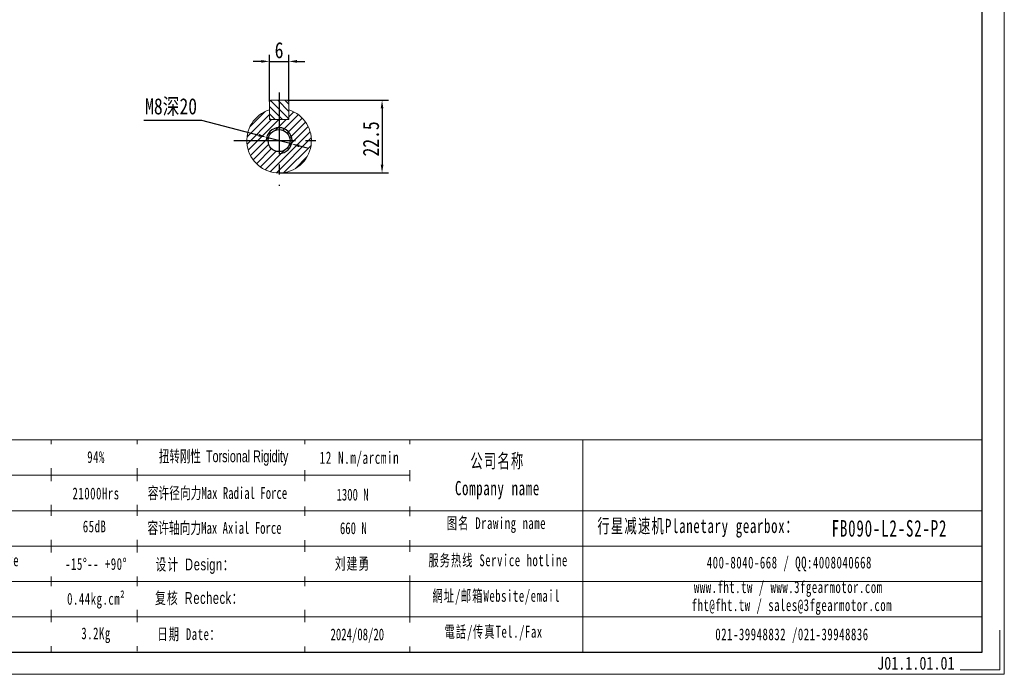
# Model space of a CAD drawing. Header units: millimetres. Extents: x 6142 to 6718, y -846 to -439.
# Tile 6 of 7: x 6413 to 6718, y -846 to -643. Entities that reach past the tile are written whole.
import ezdxf

# ---------------------------------------------------------------- set-up
doc = ezdxf.new("R2010")
doc.units = ezdxf.units.MM
doc.header["$PDSIZE"] = -5
doc.linetypes.add('CENTER2', pattern=[28.575, 19.05, -3.175, 3.175, -3.175])
doc.layers.get('0').update_dxf_attribs({"lineweight": 18})
doc.layers.get('Defpoints').update_dxf_attribs({"lineweight": 18})
for name, color, linetype in [('1轮廓实线层', 7, 'Continuous'), ('2细线层', 4, 'Continuous'), ('3中心线层', 1, 'CENTER2'), ('5剖面线层', 2, 'Continuous'), ('6文字层', 3, 'Continuous'), ('7标注层', 4, 'Continuous')]:
    doc.layers.add(name, color=color, linetype=linetype)
for name, color, linetype, lineweight in [('SLD-0', 7, 'Continuous', 18), ('图框_外框线', 7, 'Continuous', 18), ('细实线', 7, 'Continuous', 18)]:
    doc.layers.add(name, color=color, linetype=linetype, lineweight=lineweight)
doc.styles.add('TH_GBDIM', font='txt', dxfattribs={"width": 0.8})
doc.styles.add('标准', font='txt', dxfattribs={"width": 0.667})
doc.styles.add('样式 1', font='txt', dxfattribs={"width": 0.8})
doc.dimstyles.new('TH_GBDIM', dxfattribs={"dimtxt": 3.5, "dimasz": 2.5, "dimexe": 2, "dimexo": 0, "dimgap": 1.5, "dimtad": 1, "dimdec": 1, "dimdsep": 46, "dimtxsty": 'TH_GBDIM', "dimcen": 2.5, "dimdle": 5, "dimclrd": 4, "dimclre": 4, "dimclrt": 3, "dimadec": 0, "dimazin": 0, "dimtfac": 0.714286, "dimtdec": 1, "dimtmove": 0, "dimatfit": 3, "dimfxl": 1, "dimtolj": 1, "dimarcsym": 0})

# ---------------------------------------------------------------- blocks, each defined once
blk = doc.blocks.new('*D32')
at = {"layer": '7标注层', "color": 4, "lineweight": -2}
for p, q in [((6490.18, -668.21), (6490.18, -653.77)), ((6496.18, -668.21), (6496.18, -653.77)), ((6487.68, -655.77), (6485.18, -655.77)), ((6490.18, -655.77), (6496.18, -655.77)), ((6498.68, -655.77), (6501.18, -655.77))]:
    blk.add_line(p, q, dxfattribs=at)
at = {"layer": '7标注层', "color": 4}
for points in [[(6487.68, -656.18), (6487.68, -655.35), (6490.18, -655.77)], [(6498.68, -655.35), (6498.68, -656.18), (6496.18, -655.77)]]:
    blk.add_solid(points, dxfattribs=at)
at = {"layer": 'Defpoints', "color": 0}
for p in [(6496.18, -655.77), (6490.18, -668.21), (6496.18, -668.21)]:
    blk.add_point(p, dxfattribs=at)
at = {"layer": '7标注层', "color": 3, "insert": (6493.18, -652.32), "char_height": 5, "attachment_point": 5, "style": 'TH_GBDIM'}
blk.add_mtext('\\A1;6', dxfattribs=at)
blk = doc.blocks.new('*D33')
at = {"layer": '7标注层', "color": 4, "lineweight": -2}
for p, q in [((6495.78, -667.81), (6527.07, -667.81)), ((6525.07, -670.31), (6525.07, -687.81)), ((6493.18, -690.31), (6527.07, -690.31))]:
    blk.add_line(p, q, dxfattribs=at)
at = {"layer": '7标注层', "color": 4}
for points in [[(6525.49, -670.31), (6524.66, -670.31), (6525.07, -667.81)], [(6524.66, -687.81), (6525.49, -687.81), (6525.07, -690.31)]]:
    blk.add_solid(points, dxfattribs=at)
at = {"layer": 'Defpoints', "color": 0}
for p in [(6495.78, -667.81), (6493.18, -690.31), (6525.07, -690.31)]:
    blk.add_point(p, dxfattribs=at)
at = {"layer": '7标注层', "color": 3, "insert": (6521.66, -679.78), "char_height": 5, "attachment_point": 5, "rotation": 90, "style": 'TH_GBDIM'}
blk.add_mtext('\\A1;22.5', dxfattribs=at)
blk = doc.blocks.new('*D34')
at = {"layer": '7标注层', "color": 4, "lineweight": -2}
for p, q in [((6451.32, -674.02), (6469.15, -674.02)), ((6469.15, -674.02), (6486.89, -678.66)), ((6497.05, -681.32), (6489.31, -679.3)), ((6499.47, -681.95), (6501.89, -682.59))]:
    blk.add_line(p, q, dxfattribs=at)
at = {"layer": '7标注层', "color": 4}
for points in [[(6486.79, -679.07), (6487, -678.26), (6489.31, -679.3)], [(6499.57, -681.55), (6499.36, -682.36), (6497.05, -681.32)]]:
    blk.add_solid(points, dxfattribs=at)
at = {"layer": 'Defpoints', "color": 0}
for p in [(6489.31, -679.3), (6497.05, -681.32)]:
    blk.add_point(p, dxfattribs=at)
at = {"layer": '7标注层', "color": 3, "insert": (6459.73, -669.93), "char_height": 5, "attachment_point": 5, "style": 'TH_GBDIM'}
blk.add_mtext('\\A1;{M8深20}{}{}', dxfattribs=at)

msp = doc.modelspace()

# ---------------------------------------------------------------- hatches: boundary and pattern name
at = {"layer": '5剖面线层'}
h = msp.add_hatch(dxfattribs=at)
h.set_pattern_fill('ANSI31', color=256, scale=0.5, angle=90)
h.set_pattern_definition([(135, (6165.9016, -843.8577), (-1.122532, -1.122532), [])])
h.paths.add_polyline_path([(6493.179739, -673.808319), (6495.779739, -673.808319), (6496.179739, -673.408319), (6496.179739, -670.725314), (6496.179739, -668.208319), (6495.779739, -667.808319), (6493.179739, -667.808319)])
h.paths.add_polyline_path([(6493.179739, -667.808319), (6490.579739, -667.808319), (6490.179739, -668.208319), (6490.179739, -673.408319), (6490.579739, -673.808319), (6493.179739, -673.808319)])
h = msp.add_hatch(dxfattribs=at)
h.set_pattern_fill('ANSI31', color=256, scale=0.5)
h.set_pattern_definition([(45, (6165.9016, -843.8577), (-1.122532, 1.122532), [])])
h.paths.add_polyline_path([(6496.179739, -670.768927), (6496.179739, -673.808319), (6493.179739, -673.808319), (6493.179739, -676.308319, -0.4142135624), (6497.179739, -680.308319), (6503.179739, -680.308319, 0.3275382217)])
h.paths.add_polyline_path([(6503.179739, -680.308319), (6497.179739, -680.308319, -0.4142135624), (6493.179739, -684.308319), (6493.179739, -690.308319, 0.4142135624)])
h.paths.add_polyline_path([(6493.179739, -684.308319), (6493.179739, -683.708319, -0.4142135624), (6489.779739, -680.308319), (6483.179739, -680.308319, 0.4142135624), (6493.179739, -690.308319)])
h.paths.add_polyline_path([(6493.179739, -673.808319), (6490.179739, -673.808319), (6490.179739, -670.768927, 0.3275382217), (6483.179739, -680.308319), (6489.179739, -680.308319, -0.4142135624), (6493.179739, -676.308319)])
h.paths.add_polyline_path([(6489.179739, -680.308319), (6489.779739, -680.308319, -0.4142135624), (6493.179739, -676.908319), (6493.179739, -676.308319, 0.4142135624)], flags=16)
h.paths.add_polyline_path([(6493.179739, -676.308319), (6493.179739, -676.908319, -0.4142135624), (6496.579739, -680.308319), (6497.179739, -680.308319, 0.4142135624)], flags=17)
h.paths.add_polyline_path([(6497.179739, -680.308319), (6496.579739, -680.308319, -0.4142135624), (6493.179739, -683.708319), (6493.179739, -684.308319, 0.4142135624)], flags=17)

# ---------------------------------------------------------------- linework, layer by layer
at = {"color": 7, "linetype": 'Continuous', "lineweight": 15}
for p, q in [((6490.579739, -667.808319), (6490.179739, -668.208319)), ((6490.579739, -667.808319), (6495.779739, -667.808319)), ((6496.179739, -668.208319), (6495.779739, -667.808319)), ((6490.179739, -673.408319), (6490.179739, -668.208319)), ((6490.179739, -670.725314), (6490.179739, -673.808319)), ((6496.179739, -668.208319), (6496.179739, -673.408319)), ((6496.179739, -673.808319), (6496.179739, -670.725314)), ((6490.179739, -673.408319), (6490.579739, -673.808319)), ((6496.179739, -673.808319), (6490.179739, -673.808319)), ((6490.579739, -673.808319), (6495.779739, -673.808319)), ((6495.779739, -673.808319), (6496.179739, -673.408319))]:
    msp.add_line(p, q, dxfattribs=at)
msp.add_arc((6493.179739, -680.308319), 10, 107.45760312, 72.54239688)
at = {"layer": '1轮廓实线层', "lineweight": 25}
msp.add_circle((6493.179739, -680.308319), 3.4, dxfattribs=at)
at = {"layer": '2细线层'}
msp.add_arc((6493.179739, -680.308319), 4, 270, 180, dxfattribs=at)
at = {"layer": '3中心线层'}
for p, q in [((6493.179739, -665.448839), (6493.179739, -694.308319)), ((6479.179739, -680.308319), (6507.179739, -680.308319))]:
    msp.add_line(p, q, dxfattribs=at)
at = {"layer": 'SLD-0'}
msp.add_line((6422.563014, -773.012384), (6422.563014, -838.800747), dxfattribs=at)
at = {"layer": '细实线'}
for p, q in [((6192.99327, -773.012384), (6710.936811, -773.012384)), ((6449.183128, -773.012384), (6449.183128, -838.435827)), ((6501.193677, -773.012384), (6501.193677, -838.800747)), ((6533.723709, -773.012384), (6533.723709, -838.800747)), ((6587.202651, -773.012384), (6587.202651, -838.800747)), ((6242.628799, -783.989198), (6533.723709, -783.989198)), ((6192.99327, -794.966012), (6710.936811, -794.966012)), ((6242.628799, -805.942826), (6710.936811, -805.942826)), ((6242.628799, -816.91964), (6710.936811, -816.91964)), ((6242.628799, -827.896454), (6710.936811, -827.896454))]:
    msp.add_line(p, q, dxfattribs=at)
at = {"layer": '细实线', "color": 3}
msp.add_lwpolyline([(6142.143701, -845.653676), (6717.78974, -845.653676), (6717.78974, -438.589691), (6142.143701, -438.589691)], close=True, dxfattribs=at)
at = {"layer": '细实线', "color": 3, "lineweight": 25}
msp.add_lwpolyline([(6176.408346, -838.800747), (6710.936811, -838.800747), (6710.936811, -445.44262), (6176.408346, -445.44262)], close=True, dxfattribs=at)
at = {"layer": '细实线', "color": 3}
msp.add_lwpolyline([(6716.419154, -831.947818), (6716.419154, -844.28309), (6704.083882, -844.28309)], dxfattribs=at)

# ---------------------------------------------------------------- texts
at = {"layer": '6文字层', "insert": (6678.428124, -840.212614), "char_height": 4, "width": 43.30442304, "attachment_point": 1, "style": '样式 1'}
msp.add_mtext('J01.1.01.01', dxfattribs=at)
at = {"layer": 'SLD-0', "color": 1, "attachment_point": 2, "line_spacing_factor": 1.15057, "style": '标准'}
for s, insert, char_height, width in [('\\T1.1;94%', (6436.493092, -776.51679), 3.658938, 46.79300321), ('\\T1.1;公司名称\\PCompany name', (6560.802362, -777.345819), 4.39072561, 56.84618749), ('\\T1.1;21000Hrs', (6436.493092, -787.794041), 3.65893801, 46.79300321), ('\\T1.1;65dB', (6436.042507, -798.007438), 3.658938, 24.14468613), ('\\T1.1;图名 Drawing name', (6560.502236, -796.989433), 3.65893801, 46.79300321), ('\\T1.1;  行星减速机Planetary gearbox：', (6620.761078, -797.482141), 4.39072561, 69.05575201), ('\\pxt5;{\\T1.1;FB090-L2-S2-P2}', (6682.202585, -797.872948), 5.12251321, 53.31318581), ('{\\T1.1;环境温度 Enviromental Temperature}', (6382.859098, -808.503749), 3.65893801, 115.83535701), ('\\T1.1;服务热线 Service hotline', (6561.021098, -808.494888), 3.65893801, 52.13190085), ('\\T1.1;-15%%D-- +90%%D', (6436.493092, -809.643327), 3.65893801, 31.38738446), ('\\T1.1;400-8040-668 / QQ:4008040668', (6651.215305, -809.194027), 3.65893801, 106.53147751), ('\\T1.1;www.fht.tw / www.3fgearmotor.com ', (6650.877931, -816.815102), 3.65893801, 106.65140248), ('{\\T1.1;0.44kg.cm²}', (6436.493092, -820.431099), 3.65893801, 24.7470148), ('\\T1.1;網址/邮箱Website/email', (6560.451367, -819.518696), 3.65893801, 54.26440192), ('\\T1.1;\\pxt12;fht@fht.tw / sales@3fgearmotor.com ', (6651.993029, -822.386696), 3.65893801, 106.65140248), ('\\T1.1;3.2Kg', (6436.493092, -831.130829), 3.65893801, 24.481419), ('\\T1.1;電話/传真Tel./Fax', (6559.631601, -830.628452), 3.65893801, 54.91704363), ('\\T1.1;021-39948832 /021-39948836 ', (6652.031288, -831.428451), 3.65893801, 81.43641369)]:
    msp.add_mtext(s, dxfattribs=dict(at, insert=insert, char_height=char_height, width=width))

# ---------------------------------------------------------------- dimensions: what is measured, and where the dimension line sits
at = {"layer": '7标注层'}
dim = msp.add_linear_dim(base=(6496.179739, -655.767382), p1=(6490.179739, -668.208319), p2=(6496.179739, -668.208319), dimstyle='TH_GBDIM', override={"dimtxt": 5, "dimexo": 0, "dimgap": 1, "dimtad": 1, "dimjust": 0, "dimdec": 5, "dimlfac": 1, "dimse1": 0, "dimse2": 0, "dimsd1": 0, "dimsd2": 0}, dxfattribs=at)
dim.commit()
dim.dimension.update_dxf_attribs({"geometry": '*D32', "text_midpoint": (6493.179739, -652.323248)})
dim = msp.add_diameter_dim_2p(p1=(6497.049441, -681.320942), p2=(6489.310037, -679.295696), text='{M8深20}{}{}', dimstyle='TH_GBDIM', override={"dimtxt": 5, "dimgap": 1, "dimtad": 1, "dimtih": 0, "dimtoh": 1, "dimdec": 1, "dimlfac": 1, "dimse1": 0, "dimse2": 0, "dimsd1": 0, "dimsd2": 0, "dimtix": 0, "dimtofl": 1, "dimatfit": 3}, dxfattribs=at)
dim.commit()
dim.dimension.update_dxf_attribs({"geometry": '*D34', "text_midpoint": (6469.147262, -674.019503), "dimtype": 163})
dim = msp.add_linear_dim(base=(6525.072002, -690.308319), p1=(6495.779739, -667.808319), p2=(6493.179739, -690.308319), angle=90, dimstyle='TH_GBDIM', override={"dimtxt": 5, "dimgap": 1, "dimdec": 5}, dxfattribs=at)
dim.commit()
dim.dimension.update_dxf_attribs({"geometry": '*D33', "text_midpoint": (6525.072002, -679.776246), "dimtype": 160})

# ---------------------------------------------------------------- next in the draw order: texts
at = {"layer": 'SLD-0', "color": 1, "char_height": 3.65893801, "width": 115.83535701, "attachment_point": 2, "style": '标准', "bg_fill": 2}
for s, insert in [('{\\f宋体|b0|i0|c134|p2;容许径向力Max Radial Force}', (6474.079254, -787.655408)), ('{\\f宋体|b0|i0|c134|p2;容许轴向力Max Axial Force}', (6473.180273, -798.468587)), ('{\\fSimSun|b0|i0|c134|p2;\\T1.1;设计 \\fArial|b0|i0|c0|p34;Design\\fSimSun|b0|i0|c134|p2;：}', (6467.15668, -809.783454)), ('{\\fSimSun|b0|i0|c134|p2;\\T1.1;复核 \\fArial|b0|i0|c0|p34;Recheck\\fSimSun|b0|i0|c134|p2;：}', (6468.474119, -820.181751)), ('{\\T1.1;日期 Date：}', (6465.307327, -831.375302))]:
    msp.add_mtext(s, dxfattribs=dict(at, insert=insert))
at = {"layer": '图框_外框线', "color": 1, "insert": (6518.066765, -776.64438), "char_height": 3.79557665, "width": 48.54043175, "attachment_point": 2, "style": '标准', "bg_fill": 2}
msp.add_mtext('{\\T1.1;12 N.m/arcmin}', dxfattribs=at)

# ---------------------------------------------------------------- next in the draw order: texts
at = {"layer": 'SLD-0', "color": 1, "width": 115.83535701, "attachment_point": 2, "style": '标准', "bg_fill": 2}
for s, insert, char_height in [('{\\f宋体|b0|i0|c134|p2;\\W0.65;扭转刚性 \\fArial|b0|i0|c0|p34;Torsional Rigidity}', (6475.998967, -776.278954), 3.65893801), ('{\\fSimSun|b1|i0|c134|p2;1300 N}', (6515.936977, -788.147322), 3.65893801), ('{\\fSimSun|b1|i0|c134|p2;660 N}', (6516.173837, -798.552798), 3.65893801), ('{\\fSimSun|b0|i0|c134|p2;\\T1.1;刘建勇 }', (6515.927844, -809.543965), 3.65893801), ('2024/08/20', (6517.408512, -831.453698), 3.658938)]:
    msp.add_mtext(s, dxfattribs=dict(at, insert=insert, char_height=char_height))

doc.saveas('drawing.dxf')
